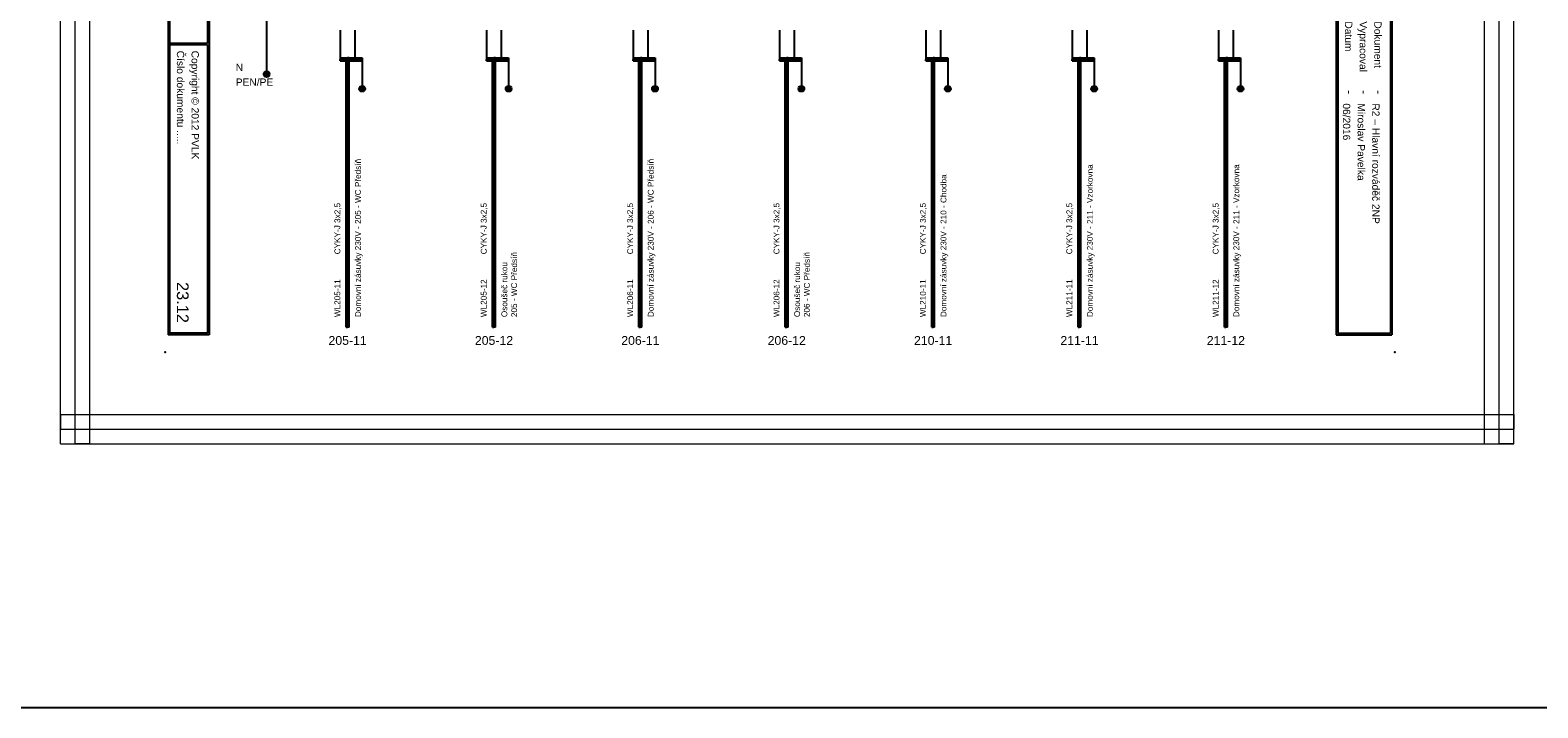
# Model space of a CAD drawing. Extents: x -9495 to -1492, y 3269 to 3834.
# Tile 33 of 44: x -3722 to -3207, y 3269 to 3500. Entities that reach past the tile are written whole.
import ezdxf
from ezdxf.enums import TextEntityAlignment as Align

# ---------------------------------------------------------------- set-up
doc = ezdxf.new("R2010")
doc.units = 0
doc.header["$MEASUREMENT"] = 0
for name, color, linetype in [('1-KRESBA', 7, 'Continuous'), ('__Bílá', 7, 'Continuous'), ('__Rudá 010', 10, 'Continuous'), ('__Svmodrá', 4, 'Continuous'), ('__Vínová 220', 220, 'Continuous'), ('__Zelená', 3, 'Continuous')]:
    doc.layers.add(name, color=color, linetype=linetype)
doc.styles.add('Arial', font='arial.ttf')
doc.styles.add('GENERATED_STYLE_1', font='arial.ttf')

# ---------------------------------------------------------------- blocks, each defined once
blk = doc.blocks.new('BLK_Razítko_malé_pro_rozváděče')
at = {"layer": '__Bílá'}
for p, q in [((15, -1), (15, -20)), ((15, -1), (294, -1)), ((15.5, -1.5), (15.5, -19.5)), ((15.5, -1.5), (184.5, -1.5)), ((184.5, -1.5), (184.5, -19.5)), ((185, -1.5), (185, -19.5)), ((185, -1.5), (293.5, -1.5)), ((293.5, -19.5), (293.5, -1.5)), ((294, -20), (294, -1)), ((15, -20), (294, -20)), ((15.5, -19.5), (184.5, -19.5)), ((185, -19.5), (293.5, -19.5)), ((15, -405), (15, -419)), ((15, -405), (294, -405)), ((15.5, -405.5), (15.5, -418.5)), ((15.5, -405.5), (194.5, -405.5)), ((194.5, -405.5), (194.5, -418.5)), ((195, -405.5), (195, -418.5)), ((195, -405.5), (293.5, -405.5)), ((293.5, -405.5), (293.5, -418.5)), ((294, -405), (294, -419)), ((15, -419), (294, -419)), ((15.5, -418.5), (194.5, -418.5)), ((195, -418.5), (293.5, -418.5))]:
    blk.add_line(p, q, dxfattribs=at)
for p in [(0, 0), (300, 0), (0, -420), (300, -420)]:
    blk.add_point(p, dxfattribs=at)
at = {"layer": '__Bílá', "style": 'Arial'}
for s, height, p in [('Dokument', 2.5, (187, -7)), ('SO/PS', 2.5, (17.5, -12)), ('-', 3, (38, -7)), ('Vypracoval', 2.5, (187, -12)), ('-', 3, (210.5, -7)), ('Investor', 2.5, (17.5, -17)), ('-', 3, (38, -12)), ('Datum', 2.5, (187, -17)), ('-', 3, (210.5, -12)), ('-', 3, (38, -17)), ('-', 3, (210.5, -17)), ('PVLK PROJECT s.r.o. , Langrova 195/33,  787 01 Šumperk', 2.5, (17.5, -411)), ('Copyright © 2012 PVLK', 2.5, (197, -411)), ('Telefon: 773 836 685, mobil: 777 848 204, e-mail: %%Upavelka@pvlk.cz', 2.5, (17.5, -416)), ('Číslo dokumentu .....', 2.5, (197, -416))]:
    blk.add_text(s, height=height, dxfattribs=at).set_placement(p)
at = {"layer": '__Vínová 220', "char_height": 2.5, "attachment_point": 7, "style": 'Arial'}
for s, insert in [('715 0908', (17.5, -7)), ('Rozšíření výrobního areálu firmy PLASTKON PRODUCT, S.R.O.', (42.5, -7.75)), ('R2 – Hlavní rozváděč 2NP', (215, -7.75)), ('SO 02 - Novostavba skladovací haly s administrativní budovou', (42.5, -12.75)), ('Miroslav Pavelka', (215, -12.75)), ('Plastkon product, s.r.o., Hlavní 147, Mikulovice 790 84', (42.5, -17.75)), ('06/2016', (215, -17.75))]:
    blk.add_mtext(s, dxfattribs=dict(at, insert=insert))
at = {"layer": '__Vínová 220', "style": 'Arial'}
blk.add_attdef('ČÍSLO', text='', height=4, dxfattribs=at).set_placement((290, -416), align=Align.RIGHT)
blk = doc.blocks.new('V0085A01')
h = blk.add_hatch(color=256)
edge = h.paths.add_edge_path()
edge.add_arc((0, 0), 1, 0, 360)
blk.add_circle((0, 0), 1)

msp = doc.modelspace()

# ---------------------------------------------------------------- linework, layer by layer
at = {"layer": '1-KRESBA'}
for p, q in [((-3641.23, 3645), (-3641.23, 3485.1)), ((-3616.06, 3500), (-3616.06, 3490)), ((-3611.06, 3500), (-3611.06, 3490)), ((-3566.06, 3500), (-3566.06, 3490)), ((-3561.06, 3500), (-3561.06, 3490)), ((-3516.06, 3500), (-3516.06, 3490)), ((-3511.06, 3500), (-3511.06, 3490)), ((-3466.06, 3500), (-3466.06, 3490)), ((-3461.06, 3500), (-3461.06, 3490)), ((-3416.06, 3500), (-3416.06, 3490)), ((-3411.06, 3500), (-3411.06, 3490)), ((-3366.06, 3500), (-3366.06, 3490)), ((-3361.06, 3500), (-3361.06, 3490)), ((-3316.06, 3500), (-3316.06, 3490)), ((-3311.06, 3500), (-3311.06, 3490)), ((-3616.06, 3490.5), (-3616.06, 3490)), ((-3616.06, 3490.5), (-3608.56, 3490.5)), ((-3616.06, 3489.5), (-3616.06, 3490)), ((-3616.06, 3490), (-3608.56, 3490)), ((-3616.06, 3489.5), (-3608.56, 3489.5)), ((-3614.06, 3398.53), (-3614.06, 3490.5)), ((-3614.06, 3490.5), (-3613.56, 3490.5)), ((-3613.56, 3398.53), (-3613.56, 3490.5)), ((-3613.06, 3490.5), (-3613.56, 3490.5)), ((-3613.06, 3398.53), (-3613.06, 3490.5)), ((-3608.56, 3490.5), (-3608.56, 3490)), ((-3608.56, 3490), (-3608.56, 3480)), ((-3608.56, 3489.5), (-3608.56, 3490)), ((-3566.06, 3490.5), (-3566.06, 3490)), ((-3566.06, 3490.5), (-3558.56, 3490.5)), ((-3566.06, 3489.5), (-3566.06, 3490)), ((-3566.06, 3490), (-3558.56, 3490)), ((-3566.06, 3489.5), (-3558.56, 3489.5)), ((-3564.06, 3398.53), (-3564.06, 3490.5)), ((-3564.06, 3490.5), (-3563.56, 3490.5)), ((-3563.56, 3398.53), (-3563.56, 3490.5)), ((-3563.06, 3490.5), (-3563.56, 3490.5)), ((-3563.06, 3398.53), (-3563.06, 3490.5)), ((-3558.56, 3490.5), (-3558.56, 3490)), ((-3558.56, 3490), (-3558.56, 3480)), ((-3558.56, 3489.5), (-3558.56, 3490)), ((-3516.06, 3490.5), (-3516.06, 3490)), ((-3516.06, 3490.5), (-3508.56, 3490.5)), ((-3516.06, 3489.5), (-3516.06, 3490)), ((-3516.06, 3490), (-3508.56, 3490)), ((-3516.06, 3489.5), (-3508.56, 3489.5)), ((-3514.06, 3398.53), (-3514.06, 3490.5)), ((-3514.06, 3490.5), (-3513.56, 3490.5)), ((-3513.56, 3398.53), (-3513.56, 3490.5)), ((-3513.06, 3490.5), (-3513.56, 3490.5)), ((-3513.06, 3398.53), (-3513.06, 3490.5)), ((-3508.56, 3490.5), (-3508.56, 3490)), ((-3508.56, 3490), (-3508.56, 3480)), ((-3508.56, 3489.5), (-3508.56, 3490)), ((-3466.06, 3490.5), (-3466.06, 3490)), ((-3466.06, 3490.5), (-3458.56, 3490.5)), ((-3466.06, 3489.5), (-3466.06, 3490)), ((-3466.06, 3490), (-3458.56, 3490)), ((-3466.06, 3489.5), (-3458.56, 3489.5)), ((-3464.06, 3398.53), (-3464.06, 3490.5)), ((-3464.06, 3490.5), (-3463.56, 3490.5)), ((-3463.56, 3398.53), (-3463.56, 3490.5)), ((-3463.06, 3490.5), (-3463.56, 3490.5)), ((-3463.06, 3398.53), (-3463.06, 3490.5)), ((-3458.56, 3490.5), (-3458.56, 3490)), ((-3458.56, 3490), (-3458.56, 3480)), ((-3458.56, 3489.5), (-3458.56, 3490)), ((-3416.06, 3490.5), (-3416.06, 3490)), ((-3416.06, 3490.5), (-3408.56, 3490.5)), ((-3416.06, 3489.5), (-3416.06, 3490)), ((-3416.06, 3490), (-3408.56, 3490)), ((-3416.06, 3489.5), (-3408.56, 3489.5)), ((-3414.06, 3398.53), (-3414.06, 3490.5)), ((-3414.06, 3490.5), (-3413.56, 3490.5)), ((-3413.56, 3398.53), (-3413.56, 3490.5)), ((-3413.06, 3490.5), (-3413.56, 3490.5)), ((-3413.06, 3398.53), (-3413.06, 3490.5)), ((-3408.56, 3490.5), (-3408.56, 3490)), ((-3408.56, 3490), (-3408.56, 3480)), ((-3408.56, 3489.5), (-3408.56, 3490)), ((-3366.06, 3490.5), (-3366.06, 3490)), ((-3366.06, 3490.5), (-3358.56, 3490.5)), ((-3366.06, 3489.5), (-3366.06, 3490)), ((-3366.06, 3490), (-3358.56, 3490)), ((-3366.06, 3489.5), (-3358.56, 3489.5)), ((-3364.06, 3398.53), (-3364.06, 3490.5)), ((-3364.06, 3490.5), (-3363.56, 3490.5)), ((-3363.56, 3398.53), (-3363.56, 3490.5)), ((-3363.06, 3490.5), (-3363.56, 3490.5)), ((-3363.06, 3398.53), (-3363.06, 3490.5)), ((-3358.56, 3490.5), (-3358.56, 3490)), ((-3358.56, 3490), (-3358.56, 3480)), ((-3358.56, 3489.5), (-3358.56, 3490)), ((-3316.06, 3490.5), (-3316.06, 3490)), ((-3316.06, 3490.5), (-3308.56, 3490.5)), ((-3316.06, 3489.5), (-3316.06, 3490)), ((-3316.06, 3490), (-3308.56, 3490)), ((-3316.06, 3489.5), (-3308.56, 3489.5)), ((-3314.06, 3398.53), (-3314.06, 3490.5)), ((-3314.06, 3490.5), (-3313.56, 3490.5)), ((-3313.56, 3398.53), (-3313.56, 3490.5)), ((-3313.06, 3490.5), (-3313.56, 3490.5)), ((-3313.06, 3398.53), (-3313.06, 3490.5)), ((-3308.56, 3490.5), (-3308.56, 3490)), ((-3308.56, 3490), (-3308.56, 3480)), ((-3308.56, 3489.5), (-3308.56, 3490)), ((-3614.06, 3398.53), (-3613.56, 3398.53)), ((-3613.06, 3398.53), (-3613.56, 3398.53)), ((-3564.06, 3398.53), (-3563.56, 3398.53)), ((-3563.06, 3398.53), (-3563.56, 3398.53)), ((-3514.06, 3398.53), (-3513.56, 3398.53)), ((-3513.06, 3398.53), (-3513.56, 3398.53)), ((-3464.06, 3398.53), (-3463.56, 3398.53)), ((-3463.06, 3398.53), (-3463.56, 3398.53)), ((-3414.06, 3398.53), (-3413.56, 3398.53)), ((-3413.06, 3398.53), (-3413.56, 3398.53)), ((-3364.06, 3398.53), (-3363.56, 3398.53)), ((-3363.06, 3398.53), (-3363.56, 3398.53)), ((-3314.06, 3398.53), (-3313.56, 3398.53)), ((-3313.06, 3398.53), (-3313.56, 3398.53))]:
    msp.add_line(p, q, dxfattribs=at)
at = {"layer": '1-KRESBA', "color": 3}
msp.add_lwpolyline([(-9494.98, 3833.62), (-1491.97, 3833.62), (-1491.97, 3268.56), (-9494.98, 3268.56)], close=True, dxfattribs=at)
at = {"layer": '__Vínová 220', "lineweight": 0}
for p, q in [((-3711.58, 3358.74), (-3711.58, 3724.82)), ((-3706.58, 3358.74), (-3706.58, 3724.82)), ((-3701.58, 3358.74), (-3701.58, 3724.82)), ((-3225.18, 3358.74), (-3225.18, 3724.82)), ((-3220.18, 3358.74), (-3220.18, 3724.82)), ((-3215.18, 3358.74), (-3215.18, 3724.82)), ((-3711.58, 3368.74), (-3711.58, 3363.74)), ((-3711.58, 3368.74), (-3215.18, 3368.74)), ((-3215.18, 3368.74), (-3215.18, 3363.74)), ((-3711.58, 3358.74), (-3711.58, 3363.74)), ((-3711.58, 3363.74), (-3215.18, 3363.74)), ((-3215.18, 3358.74), (-3215.18, 3363.74)), ((-3711.58, 3358.74), (-3215.18, 3358.74)), ((-3711.58, 3358.74), (-3706.58, 3358.74)), ((-3701.58, 3358.74), (-3706.58, 3358.74)), ((-3225.18, 3358.74), (-3220.18, 3358.74)), ((-3215.18, 3358.74), (-3220.18, 3358.74))]:
    msp.add_line(p, q, dxfattribs=at)

# ---------------------------------------------------------------- block references
at = {"color": 250, "linetype": 'Continuous'}
for p in [(-3641.22, 3484.97), (-3608.56, 3480), (-3558.56, 3480), (-3508.56, 3480), (-3458.56, 3480), (-3408.56, 3480), (-3358.56, 3480), (-3308.56, 3480)]:
    msp.add_blockref('V0085A01', p, dxfattribs=at)
at = {"layer": '1-KRESBA', "rotation": 270}
msp.add_blockref('BLK_Razítko_malé_pro_rozváděče', (-3255.87, 3690), dxfattribs=at).add_auto_attribs({'ČÍSLO': '23.12'})

# ---------------------------------------------------------------- texts
at = {"layer": '__Rudá 010', "style": 'Arial'}
for s, p in [('CYKY-J 3x2,5', (-3616.06, 3423.45)), ('CYKY-J 3x2,5', (-3566.06, 3423.45)), ('CYKY-J 3x2,5', (-3516.06, 3423.45)), ('CYKY-J 3x2,5', (-3466.06, 3423.45)), ('CYKY-J 3x2,5', (-3416.06, 3423.45)), ('CYKY-J 3x2,5', (-3366.06, 3423.45)), ('CYKY-J 3x2,5', (-3316.06, 3423.45)), ('WL205-11', (-3616.06, 3402)), ('WL205-12', (-3566.06, 3402)), ('WL206-11', (-3516.06, 3402)), ('WL206-12', (-3466.06, 3402)), ('WL210-11', (-3416.06, 3402)), ('WL211-11', (-3366.06, 3402)), ('WL211-12', (-3316.06, 3402))]:
    msp.add_text(s, height=2, rotation=90, dxfattribs=at).set_placement(p)
at = {"layer": '__Rudá 010', "style": 'GENERATED_STYLE_1'}
for s, p in [('205-11', (-3613.56, 3392.53)), ('205-12', (-3563.56, 3392.53)), ('206-11', (-3513.56, 3392.53)), ('206-12', (-3463.56, 3392.53)), ('210-11', (-3413.56, 3392.53)), ('211-11', (-3363.56, 3392.53)), ('211-12', (-3313.56, 3392.53))]:
    msp.add_text(s, height=3, dxfattribs=at).set_placement(p, align=Align.CENTER)
at = {"layer": '__Rudá 010', "char_height": 2, "width": 62.8406, "attachment_point": 1, "rotation": 90, "style": 'Arial'}
for s, insert in [('Domovní zásuvky 230V - 205 - WC Předsíň', (-3611.02, 3402)), ('Domovní zásuvky 230V - 206 - WC Předsíň', (-3511.02, 3402)), ('Domovní zásuvky 230V - 211 - Vzorkovna', (-3361.02, 3402)), ('Domovní zásuvky 230V - 211 - Vzorkovna', (-3311.02, 3402)), ('Domovní zásuvky 230V - 210 - Chodba', (-3411.02, 3402)), ('Osoušeč rukou\\P205 - WC Předsíň\\P', (-3561.02, 3402)), ('Osoušeč rukou\\P206 - WC Předsíň', (-3461.02, 3402))]:
    msp.add_mtext(s, dxfattribs=dict(at, insert=insert))
at = {"layer": '__Svmodrá', "linetype": 'Continuous', "style": 'Arial'}
msp.add_text('N', height=2.5, dxfattribs=at).set_placement((-3651.76, 3486))
at = {"layer": '__Zelená', "linetype": 'Continuous', "style": 'Arial'}
msp.add_text('PEN/PE', height=2.5, dxfattribs=at).set_placement((-3651.76, 3481))

doc.saveas('drawing.dxf')
